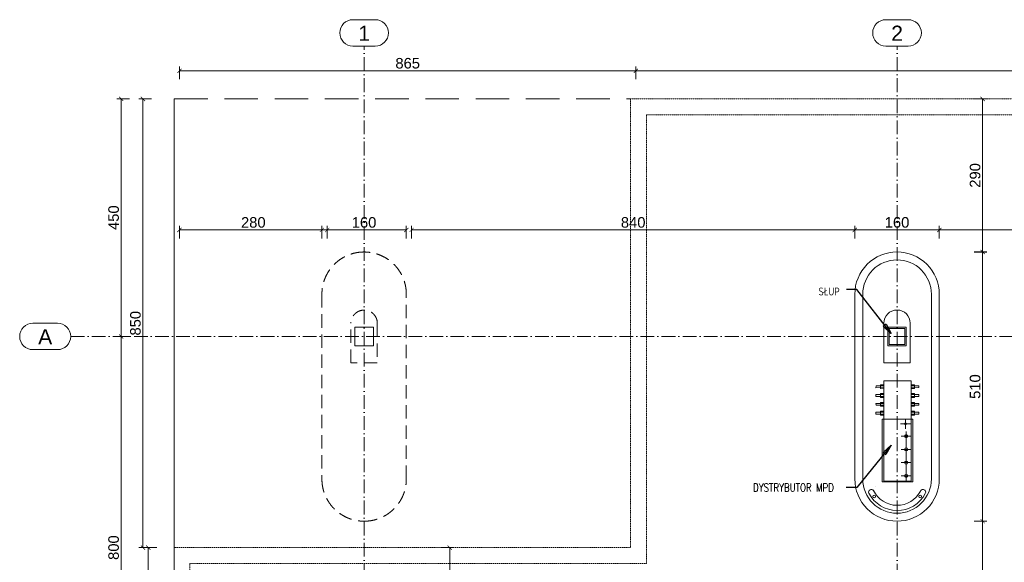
# Model space of a CAD drawing. Extents: x 64716 to 7565828, y -160732 to 5881792.
# Tile 139 of 160: x 263874 to 282535, y -23364 to -13086. Entities that reach past the tile are written whole.
import ezdxf

# ---------------------------------------------------------------- set-up
doc = ezdxf.new("R2010")
doc.units = 0
doc.header["$MEASUREMENT"] = 0
for name, pattern in [('DASHDOT', [20, 13, -3.4, 0.2, -3.4]), ('DASHED', [19.05, 12.7, -6.35]), ('Przerywana', [500, 300, -200])]:
    doc.linetypes.add(name, pattern=pattern)
for name, color, linetype, lineweight in [('-AGP1_widokowe', 7, 'Continuous', 15), ('a___wymiary', 46, 'Continuous', 18), ('BK_Opisy', 31, 'Continuous', 20), ('BK_Osie', 6, 'DASHDOT', 5), ('linii', 7, 'Continuous', 15), ('Wiata', 250, 'Continuous', 20)]:
    doc.layers.add(name, color=color, linetype=linetype, lineweight=lineweight)
for name, color, linetype in [('100_rzut_okna', 1, 'Continuous'), ('g dystrybutory', 7, 'Continuous'), ('TB_WYMIAROWANIE', 5, 'Continuous')]:
    doc.layers.add(name, color=color, linetype=linetype)
doc.styles.add('ARIAL', font='arial.ttf')
doc.styles.add('ROMANS', font='simplex.shx', dxfattribs={"width": 0.8, "oblique": 15})
doc.styles.add('styl1', font='simplex.shx', dxfattribs={"oblique": 5})
doc.dimstyles.new('1_100', dxfattribs={"dimscale": 10, "dimtxt": 25, "dimasz": 20, "dimexe": 10, "dimexo": 10, "dimgap": 1, "dimtad": 0, "dimdec": 0, "dimzin": 0, "dimdsep": 46, "dimtxsty": 'ROMANS', "dimblk1": 'OBLIQUE', "dimblk2": 'OBLIQUE', "dimsah": 1, "dimcen": 0, "dimdle": 10, "dimclrd": 256, "dimclre": 256, "dimclrt": 2, "dimadec": 0, "dimazin": 0, "dimtfac": 0.4, "dimtdec": 0, "dimtmove": 0, "dimatfit": 3, "dimldrblk": 'CLOSEDBLANK', "dimfxl": 1, "dimtvp": 1, "dimtolj": 1, "dimtzin": 0, "dimarcsym": 0})
doc.dimstyles.new('mosstowy 1-100', dxfattribs={"dimscale": 20, "dimtxt": 10, "dimasz": 4, "dimexe": 4, "dimexo": 4, "dimgap": 2, "dimtad": 1, "dimdec": 0, "dimlfac": 0.1, "dimtxsty": 'ARIAL', "dimblk": 'ARCHTICK', "dimcen": 4, "dimclrd": 4, "dimclre": 4, "dimclrt": 256, "dimadec": 0, "dimazin": 0, "dimtfac": 1, "dimtdec": 0, "dimtmove": 1, "dimatfit": 3, "dimfxl": 8, "dimfxlon": 1, "dimlwd": 9, "dimlwe": 9, "dimarcsym": 0})

# ---------------------------------------------------------------- blocks, each defined once
blk = doc.blocks.new('_ArchTick')
at = {"layer": '100_rzut_okna', "color": 0, "linetype": 'Continuous', "const_width": 0.15}
blk.add_lwpolyline([(-0.5, -0.5), (0.5, 0.5)], dxfattribs=at)
blk = doc.blocks.new('*D1409')
at = {"layer": 'a___wymiary', "color": 4, "lineweight": 9}
for p, q in [((265664, -19086), (265877, -19086)), ((265797, -27086), (265797, -19086)), ((265664, -27086), (265877, -27086))]:
    blk.add_line(p, q, dxfattribs=at)
at = {"layer": 'Defpoints', "color": 0}
for p in [(265584, -19086), (265797, -19086), (265584, -27086)]:
    blk.add_point(p, dxfattribs=at)
at = {"layer": 'a___wymiary', "color": 4, "lineweight": 9, "xscale": 80, "yscale": 80, "zscale": 80}
for p, rotation in [((265797, -19086), 90), ((265797, -27086), 270)]:
    blk.add_blockref('_ArchTick', p, dxfattribs=dict(at, rotation=rotation))
at = {"layer": 'a___wymiary', "insert": (265655, -23086), "char_height": 200, "attachment_point": 5, "rotation": 90, "style": 'ARIAL'}
blk.add_mtext('800', dxfattribs=at)
blk = doc.blocks.new('*D1413')
at = {"layer": 'a___wymiary', "color": 4, "lineweight": 9}
for p, q in [((265957, -14586), (265717, -14586)), ((265797, -14586), (265797, -19086)), ((265957, -19086), (265717, -19086))]:
    blk.add_line(p, q, dxfattribs=at)
at = {"layer": 'Defpoints', "color": 0}
for p in [(267724, -14586), (265797, -19086), (267724, -19086)]:
    blk.add_point(p, dxfattribs=at)
at = {"layer": 'a___wymiary', "color": 4, "lineweight": 9, "xscale": 80, "yscale": 80, "zscale": 80}
for p, rotation in [((265797, -14586), 90), ((265797, -19086), 270)]:
    blk.add_blockref('_ArchTick', p, dxfattribs=dict(at, rotation=rotation))
at = {"layer": 'a___wymiary', "insert": (265655, -16836), "char_height": 200, "attachment_point": 5, "rotation": 90, "style": 'ARIAL'}
blk.add_mtext('450', dxfattribs=at)
blk = doc.blocks.new('*D1421')
at = {"layer": 'a___wymiary', "color": 4, "lineweight": 9}
for p, q in [((281964, -22585), (282204, -22585)), ((282124, -25485), (282124, -22585)), ((281964, -25485), (282204, -25485))]:
    blk.add_line(p, q, dxfattribs=at)
at = {"layer": 'Defpoints', "color": 0}
for p in [(280502, -22585), (282124, -22585), (280502, -25485)]:
    blk.add_point(p, dxfattribs=at)
at = {"layer": 'a___wymiary', "color": 4, "lineweight": 9, "xscale": 80, "yscale": 80, "zscale": 80}
for p, rotation in [((282124, -22585), 90), ((282124, -25485), 270)]:
    blk.add_blockref('_ArchTick', p, dxfattribs=dict(at, rotation=rotation))
at = {"layer": 'a___wymiary', "insert": (281982, -24035), "char_height": 200, "attachment_point": 5, "rotation": 90, "style": 'ARIAL'}
blk.add_mtext('290', dxfattribs=at)
blk = doc.blocks.new('*D1422')
at = {"layer": 'a___wymiary', "color": 4, "lineweight": 9}
for p, q in [((281964, -17487), (282204, -17487)), ((282124, -22585), (282124, -17487)), ((281964, -22585), (282204, -22585))]:
    blk.add_line(p, q, dxfattribs=at)
at = {"layer": 'Defpoints', "color": 0}
for p in [(280502, -17487), (282124, -17487), (280502, -22585)]:
    blk.add_point(p, dxfattribs=at)
at = {"layer": 'a___wymiary', "color": 4, "lineweight": 9, "xscale": 80, "yscale": 80, "zscale": 80}
for p, rotation in [((282124, -17487), 90), ((282124, -22585), 270)]:
    blk.add_blockref('_ArchTick', p, dxfattribs=dict(at, rotation=rotation))
at = {"layer": 'a___wymiary', "insert": (281982, -20036), "char_height": 200, "attachment_point": 5, "rotation": 90, "style": 'ARIAL'}
blk.add_mtext('510', dxfattribs=at)
blk = doc.blocks.new('*D1424')
at = {"layer": 'a___wymiary', "color": 4, "lineweight": 9}
for p, q in [((281964, -14586), (282204, -14586)), ((282124, -17486), (282124, -14586)), ((281964, -17486), (282204, -17486))]:
    blk.add_line(p, q, dxfattribs=at)
at = {"layer": 'Defpoints', "color": 0}
for p in [(280502, -14586), (282124, -14586), (280502, -17486)]:
    blk.add_point(p, dxfattribs=at)
at = {"layer": 'a___wymiary', "color": 4, "lineweight": 9, "xscale": 80, "yscale": 80, "zscale": 80}
for p, rotation in [((282124, -14586), 90), ((282124, -17486), 270)]:
    blk.add_blockref('_ArchTick', p, dxfattribs=dict(at, rotation=rotation))
at = {"layer": 'a___wymiary', "insert": (281982, -16036), "char_height": 200, "attachment_point": 5, "rotation": 90, "style": 'ARIAL'}
blk.add_mtext('290', dxfattribs=at)
blk = doc.blocks.new('*D1425')
at = {"layer": 'a___wymiary', "color": 4, "lineweight": 9}
for p, q in [((271864, -23086), (272104, -23086)), ((272024, -24486), (272024, -23086)), ((271864, -24486), (272104, -24486))]:
    blk.add_line(p, q, dxfattribs=at)
at = {"layer": 'Defpoints', "color": 0}
for p in [(270402, -23086), (272024, -23086), (270402, -24486)]:
    blk.add_point(p, dxfattribs=at)
at = {"layer": 'a___wymiary', "color": 4, "lineweight": 9, "xscale": 80, "yscale": 80, "zscale": 80}
for p, rotation in [((272024, -23086), 90), ((272024, -24486), 270)]:
    blk.add_blockref('_ArchTick', p, dxfattribs=dict(at, rotation=rotation))
at = {"layer": 'a___wymiary', "insert": (271882, -23786), "char_height": 200, "attachment_point": 5, "rotation": 90, "style": 'ARIAL'}
blk.add_mtext('140', dxfattribs=at)
blk = doc.blocks.new('*D1426')
at = {"layer": 'a___wymiary', "color": 4, "lineweight": 9}
for p, q in [((266471, -23086), (266231, -23086)), ((266311, -31586), (266311, -23086)), ((266471, -31586), (266231, -31586))]:
    blk.add_line(p, q, dxfattribs=at)
at = {"layer": 'Defpoints', "color": 0}
for p in [(266311, -23086), (266902, -23086), (266902, -31586)]:
    blk.add_point(p, dxfattribs=at)
at = {"layer": 'a___wymiary', "color": 4, "lineweight": 9, "xscale": 80, "yscale": 80, "zscale": 80}
for p, rotation in [((266311, -23086), 90), ((266311, -31586), 270)]:
    blk.add_blockref('_ArchTick', p, dxfattribs=dict(at, rotation=rotation))
at = {"layer": 'a___wymiary', "insert": (266169, -27336), "char_height": 200, "attachment_point": 5, "rotation": 90, "style": 'ARIAL'}
blk.add_mtext('850', dxfattribs=at)
blk = doc.blocks.new('*D1431')
at = {"layer": 'a___wymiary', "color": 4, "lineweight": 9}
for p, q in [((281302, -17229), (281302, -16989)), ((289702, -17069), (281302, -17069)), ((289702, -17229), (289702, -16989))]:
    blk.add_line(p, q, dxfattribs=at)
at = {"layer": 'Defpoints', "color": 0}
for p in [(281302, -17069), (281302, -18286), (289702, -18286)]:
    blk.add_point(p, dxfattribs=at)
at = {"layer": 'a___wymiary', "color": 4, "lineweight": 9, "xscale": 80, "yscale": 80, "zscale": 80, "rotation": 180}
blk.add_blockref('_ArchTick', (281302, -17069), dxfattribs=at)
at = {"layer": 'a___wymiary', "color": 4, "lineweight": 9, "xscale": 80, "yscale": 80, "zscale": 80}
blk.add_blockref('_ArchTick', (289702, -17069), dxfattribs=at)
at = {"layer": 'a___wymiary', "insert": (285502, -16927), "char_height": 200, "attachment_point": 5, "style": 'ARIAL'}
blk.add_mtext('840', dxfattribs=at)
blk = doc.blocks.new('*D1432')
at = {"layer": 'a___wymiary', "color": 4, "lineweight": 9}
for p, q in [((279702, -17229), (279702, -16989)), ((281302, -17069), (279702, -17069)), ((281302, -17229), (281302, -16989))]:
    blk.add_line(p, q, dxfattribs=at)
at = {"layer": 'Defpoints', "color": 0}
for p in [(279702, -17069), (279702, -18286), (281302, -18286)]:
    blk.add_point(p, dxfattribs=at)
at = {"layer": 'a___wymiary', "color": 4, "lineweight": 9, "xscale": 80, "yscale": 80, "zscale": 80, "rotation": 180}
blk.add_blockref('_ArchTick', (279702, -17069), dxfattribs=at)
at = {"layer": 'a___wymiary', "color": 4, "lineweight": 9, "xscale": 80, "yscale": 80, "zscale": 80}
blk.add_blockref('_ArchTick', (281302, -17069), dxfattribs=at)
at = {"layer": 'a___wymiary', "insert": (280502, -16927), "char_height": 200, "attachment_point": 5, "style": 'ARIAL'}
blk.add_mtext('160', dxfattribs=at)
blk = doc.blocks.new('*D1433')
at = {"layer": 'a___wymiary', "color": 4, "lineweight": 9}
for p, q in [((271301, -17229), (271301, -16989)), ((279702, -17069), (271301, -17069)), ((279702, -17229), (279702, -16989))]:
    blk.add_line(p, q, dxfattribs=at)
at = {"layer": 'Defpoints', "color": 0}
for p in [(271301, -17069), (271301, -18239), (279702, -18286)]:
    blk.add_point(p, dxfattribs=at)
at = {"layer": 'a___wymiary', "color": 4, "lineweight": 9, "xscale": 80, "yscale": 80, "zscale": 80, "rotation": 180}
blk.add_blockref('_ArchTick', (271301, -17069), dxfattribs=at)
at = {"layer": 'a___wymiary', "color": 4, "lineweight": 9, "xscale": 80, "yscale": 80, "zscale": 80}
blk.add_blockref('_ArchTick', (279702, -17069), dxfattribs=at)
at = {"layer": 'a___wymiary', "insert": (275501, -16927), "char_height": 200, "attachment_point": 5, "style": 'ARIAL'}
blk.add_mtext('840', dxfattribs=at)
blk = doc.blocks.new('*D1434')
at = {"layer": 'a___wymiary', "color": 4, "lineweight": 9}
for p, q in [((269602, -17229), (269602, -16989)), ((271201, -17069), (269602, -17069)), ((271201, -17229), (271201, -16989))]:
    blk.add_line(p, q, dxfattribs=at)
at = {"layer": 'Defpoints', "color": 0}
for p in [(269602, -17069), (269602, -18286), (271201, -18239)]:
    blk.add_point(p, dxfattribs=at)
at = {"layer": 'a___wymiary', "color": 4, "lineweight": 9, "xscale": 80, "yscale": 80, "zscale": 80, "rotation": 180}
blk.add_blockref('_ArchTick', (269602, -17069), dxfattribs=at)
at = {"layer": 'a___wymiary', "color": 4, "lineweight": 9, "xscale": 80, "yscale": 80, "zscale": 80}
blk.add_blockref('_ArchTick', (271201, -17069), dxfattribs=at)
at = {"layer": 'a___wymiary', "insert": (270401, -16927), "char_height": 200, "attachment_point": 5, "style": 'ARIAL'}
blk.add_mtext('160', dxfattribs=at)
blk = doc.blocks.new('*D1435')
at = {"layer": 'a___wymiary', "color": 4, "lineweight": 9}
for p, q in [((266902, -17229), (266902, -16989)), ((269702, -17069), (266902, -17069)), ((269702, -17229), (269702, -16989))]:
    blk.add_line(p, q, dxfattribs=at)
at = {"layer": 'Defpoints', "color": 0}
for p in [(266902, -17069), (266902, -18049), (269702, -18286)]:
    blk.add_point(p, dxfattribs=at)
at = {"layer": 'a___wymiary', "color": 4, "lineweight": 9, "xscale": 80, "yscale": 80, "zscale": 80, "rotation": 180}
blk.add_blockref('_ArchTick', (266902, -17069), dxfattribs=at)
at = {"layer": 'a___wymiary', "color": 4, "lineweight": 9, "xscale": 80, "yscale": 80, "zscale": 80}
blk.add_blockref('_ArchTick', (269702, -17069), dxfattribs=at)
at = {"layer": 'a___wymiary', "insert": (268302, -16927), "char_height": 200, "attachment_point": 5, "style": 'ARIAL'}
blk.add_mtext('280', dxfattribs=at)
blk = doc.blocks.new('OSIE')
at = {"color": 251, "linetype": 'Continuous'}
for p, q in [((-23911, 18500), (-23489, 18500)), ((-13811, 18500), (-13389, 18500)), ((-23911, 18000), (-23489, 18000)), ((-13811, 18000), (-13389, 18000)), ((-29978, 12750), (-29511, 12750)), ((-29978, 12250), (-29511, 12250))]:
    blk.add_line(p, q, dxfattribs=at)
for centre, start, end in [((-23911, 18250), 90, 270), ((-23489, 18250), 270, 90), ((-13811, 18250), 90, 270), ((-13389, 18250), 270, 90), ((-29978, 12500), 90, 270), ((-29511, 12500), 270, 90)]:
    blk.add_arc(centre, 250, start, end, dxfattribs=at)
at = {"layer": 'BK_Osie', "color": 251, "ltscale": 20}
for p, q in [((-23700, -1670), (-23700, 18000)), ((-13600, -1670), (-13600, 18000)), ((-29261, 12500), (1900, 12500))]:
    blk.add_line(p, q, dxfattribs=at)
at = {"color": 251, "linetype": 'Continuous', "style": 'ARIAL'}
for s, p in [('1', (-23811, 18100)), ('2', (-13711, 18100)), ('A', (-29878, 12350))]:
    blk.add_text(s, height=287, dxfattribs=at).set_placement(p)
blk = doc.blocks.new('dys')
at = {"layer": 'g dystrybutory', "color": 0, "lineweight": 9, "ltscale": 2}
for p, q in [((4219645, 944803, 0), (4220115, 945011, 0)), ((4220115, 945011, 0), (4220886, 943272, 0)), ((4220415, 943064, 0), (4219645, 944803, 0)), ((4220111, 943977, 0), (4219729, 944840, 0)), ((4219687, 944707, 0), (4219861, 944784, 0)), ((4220415, 943064, 0), (4220886, 943272, 0))]:
    blk.add_line(p, q, dxfattribs=at)
at = {"layer": 'g dystrybutory', "color": 0, "linetype": 'Przerywana', "lineweight": 9, "ltscale": 2}
for p, q in [((4219788, 944478, 0), (4219962, 944555, 0)), ((4219890, 944250, 0), (4220063, 944327, 0)), ((4219991, 944021, 0), (4220164, 944098, 0)), ((4220621, 943951, 0), (4220090, 943716, 0)), ((4220097, 943812, 0), (4220271, 943889, 0)), ((4220591, 943938, 0), (4220120, 943729, 0)), ((4220220, 943764, 0), (4220143, 943938, 0))]:
    blk.add_line(p, q, dxfattribs=at)
at = {"layer": 'g dystrybutory', "color": 0, "lineweight": 9, "ltscale": 2, "elevation": 0}
for points in [[(4220090, 943716), (4219610, 944800), (4220141, 945034), (4220621, 943951)], [(4220646, 943814), (4220632, 943846), (4220768, 943907), (4220782, 943875)], [(4220721, 943645), (4220691, 943711), (4220751, 943738), (4220780, 943671)], [(4220713, 943662), (4220699, 943694), (4220835, 943754), (4220850, 943722)], [(4220175, 943606), (4220161, 943638), (4220024, 943577), (4220038, 943545)], [(4220242, 943453), (4220228, 943485), (4220092, 943425), (4220106, 943393)], [(4220183, 943588), (4220153, 943655), (4220093, 943629), (4220123, 943562)], [(4220250, 943436), (4220220, 943503), (4220161, 943476), (4220190, 943410)], [(4220788, 943492), (4220759, 943559), (4220818, 943586), (4220848, 943519)], [(4220781, 943510), (4220766, 943542), (4220903, 943602), (4220917, 943570)], [(4220310, 943301), (4220295, 943333), (4220159, 943273), (4220173, 943241)], [(4220317, 943284), (4220288, 943351), (4220228, 943324), (4220258, 943257)], [(4220856, 943340), (4220826, 943407), (4220886, 943433), (4220915, 943366)], [(4220848, 943358), (4220834, 943389), (4220970, 943450), (4220984, 943418)], [(4220377, 943149), (4220363, 943181), (4220226, 943120), (4220241, 943088)], [(4220385, 943132), (4220355, 943198), (4220296, 943172), (4220325, 943105)]]:
    blk.add_lwpolyline(points, close=True, dxfattribs=at)
blk.add_lwpolyline([(4220621, 943951), (4220141, 945034), (4219610, 944800), (4220090, 943716)], dxfattribs=at)
at = {"layer": 'g dystrybutory', "color": 0, "linetype": 'Przerywana', "lineweight": 9, "ltscale": 2, "elevation": 0}
blk.add_lwpolyline([(4220653, 943797), (4220624, 943864), (4220683, 943890), (4220713, 943823)], close=True, dxfattribs=at)
at = {"layer": 'g dystrybutory', "color": 0, "lineweight": 9, "ltscale": 2}
for centre, radius in [((4219772, 944744, 0), 30), ((4219873, 944516, 0), 30), ((4219974, 944287, 0), 30), ((4220075, 944059, 0), 30), ((4220182, 943849, 0), 21)]:
    blk.add_circle(centre, radius, dxfattribs=at)
at = {"layer": 'g dystrybutory', "color": 0, "lineweight": 9, "extrusion": (-4.68905e-07, 1.03899e-06, 1)}
blk.add_arc((4219915, 944760, -1), 500, 52.5735, 52.6208, dxfattribs=at)
blk = doc.blocks.new('fgdfgdg')
at = {"layer": 'linii', "color": 0, "linetype": 'Continuous'}
for centre in [(7387285.627, 5664768.655), (7387286.352, 5664768.173)]:
    blk.add_circle(centre, 0.025, dxfattribs=at)
for centre, radius, start, end in [((7387285.627, 5664768.754), 0.0502, 359.6409, 169.8157), ((7387286.174, 5664768.691), 0.6, 173.0946, 299.0991), ((7387286.174, 5664768.691), 0.5, 172.7678, 298.7723), ((7387286.444, 5664768.212), 0.0502, 295.8202, 125.6453)]:
    blk.add_arc(centre, radius, start, end, dxfattribs=at)
blk = doc.blocks.new('*D1439')
at = {"layer": 'a___wymiary', "color": 4, "lineweight": 9}
for p, q in [((281964, -17486), (282204, -17486)), ((282124, -22584), (282124, -17486)), ((281964, -22584), (282204, -22584))]:
    blk.add_line(p, q, dxfattribs=at)
at = {"layer": 'Defpoints', "color": 0}
for p in [(280502, -17486), (282124, -17486), (280502, -22584)]:
    blk.add_point(p, dxfattribs=at)
at = {"layer": 'a___wymiary', "color": 4, "lineweight": 9, "xscale": 80, "yscale": 80, "zscale": 80}
for p, rotation in [((282124, -17486), 90), ((282124, -22584), 270)]:
    blk.add_blockref('_ArchTick', p, dxfattribs=dict(at, rotation=rotation))
at = {"layer": 'a___wymiary', "insert": (281982, -20035), "char_height": 200, "attachment_point": 5, "rotation": 90, "style": 'ARIAL'}
blk.add_mtext('510', dxfattribs=at)
blk = doc.blocks.new('*D1440')
at = {"layer": 'a___wymiary', "color": 4, "lineweight": 9}
for p, q in [((279702, -17228), (279702, -16988)), ((281302, -17068), (279702, -17068)), ((281302, -17228), (281302, -16988))]:
    blk.add_line(p, q, dxfattribs=at)
at = {"layer": 'Defpoints', "color": 0}
for p in [(279702, -17068), (279702, -18285), (281302, -18285)]:
    blk.add_point(p, dxfattribs=at)
at = {"layer": 'a___wymiary', "color": 4, "lineweight": 9, "xscale": 80, "yscale": 80, "zscale": 80, "rotation": 180}
blk.add_blockref('_ArchTick', (279702, -17068), dxfattribs=at)
at = {"layer": 'a___wymiary', "color": 4, "lineweight": 9, "xscale": 80, "yscale": 80, "zscale": 80}
blk.add_blockref('_ArchTick', (281302, -17068), dxfattribs=at)
at = {"layer": 'a___wymiary', "insert": (280502, -16926), "char_height": 200, "attachment_point": 5, "style": 'ARIAL'}
blk.add_mtext('160', dxfattribs=at)
blk = doc.blocks.new('*D1446')
at = {"layer": 'a___wymiary', "color": 4, "lineweight": 9}
for p, q in [((266371, -14586), (266131, -14586)), ((266211, -23086), (266211, -14586)), ((266371, -23086), (266131, -23086))]:
    blk.add_line(p, q, dxfattribs=at)
at = {"layer": 'Defpoints', "color": 0}
for p in [(266211, -14586), (275452, -14586), (275452, -23086)]:
    blk.add_point(p, dxfattribs=at)
at = {"layer": 'a___wymiary', "color": 4, "lineweight": 9, "xscale": 80, "yscale": 80, "zscale": 80}
for p, rotation in [((266211, -14586), 90), ((266211, -23086), 270)]:
    blk.add_blockref('_ArchTick', p, dxfattribs=dict(at, rotation=rotation))
at = {"layer": 'a___wymiary', "insert": (266069, -18836), "char_height": 200, "attachment_point": 5, "rotation": 90, "style": 'ARIAL'}
blk.add_mtext('850', dxfattribs=at)
blk = doc.blocks.new('*D1447')
at = {"layer": 'a___wymiary', "color": 4, "lineweight": 9}
for p, q in [((266902, -14214), (266902, -13974)), ((275553, -14214), (275553, -13974)), ((266902, -14054), (275553, -14054))]:
    blk.add_line(p, q, dxfattribs=at)
at = {"layer": 'Defpoints', "color": 0}
for p in [(275553, -14054), (266902, -23086), (275553, -23084)]:
    blk.add_point(p, dxfattribs=at)
at = {"layer": 'a___wymiary', "color": 4, "lineweight": 9, "xscale": 80, "yscale": 80, "zscale": 80, "rotation": 180}
blk.add_blockref('_ArchTick', (266902, -14054), dxfattribs=at)
at = {"layer": 'a___wymiary', "color": 4, "lineweight": 9, "xscale": 80, "yscale": 80, "zscale": 80}
blk.add_blockref('_ArchTick', (275553, -14054), dxfattribs=at)
at = {"layer": 'a___wymiary', "insert": (271228, -13912), "char_height": 200, "attachment_point": 5, "style": 'ARIAL'}
blk.add_mtext('865', dxfattribs=at)
blk = doc.blocks.new('*D1448')
at = {"layer": 'a___wymiary', "color": 4, "lineweight": 9}
for p, q in [((275552, -14214), (275552, -13974)), ((294102, -14214), (294102, -13974)), ((275552, -14054), (294102, -14054))]:
    blk.add_line(p, q, dxfattribs=at)
at = {"layer": 'Defpoints', "color": 0}
for p in [(294102, -14054), (275552, -14586), (294102, -14586)]:
    blk.add_point(p, dxfattribs=at)
at = {"layer": 'a___wymiary', "color": 4, "lineweight": 9, "xscale": 80, "yscale": 80, "zscale": 80, "rotation": 180}
blk.add_blockref('_ArchTick', (275552, -14054), dxfattribs=at)
at = {"layer": 'a___wymiary', "color": 4, "lineweight": 9, "xscale": 80, "yscale": 80, "zscale": 80}
blk.add_blockref('_ArchTick', (294102, -14054), dxfattribs=at)
at = {"layer": 'a___wymiary', "insert": (284827, -13912), "char_height": 200, "attachment_point": 5, "style": 'ARIAL'}
blk.add_mtext('1855', dxfattribs=at)
blk = doc.blocks.new('_ClosedBlank')
at = {"layer": 'TB_WYMIAROWANIE', "color": 0, "lineweight": -2}
for p, q in [((-1, 0.167), (0, 0)), ((-1, 0.167), (-1, -0.167)), ((0, 0), (-1, -0.167))]:
    blk.add_line(p, q, dxfattribs=at)
blk = doc.blocks.new('_Oblique')
at = {"color": 0, "lineweight": -2}
blk.add_line((-0.5, -0.5), (0.5, 0.5), dxfattribs=at)

msp = doc.modelspace()

# ---------------------------------------------------------------- linework, layer by layer
at = {"layer": '-AGP1_widokowe', "linetype": 'DASHED', "ltscale": 0.01}
msp.add_lwpolyline([(294202, -14586), (294202, -31586), (266802, -31586), (266802, -23086), (275452, -23086), (275452, -14586), (294202, -14586)], dxfattribs=at)
msp.add_lwpolyline([(293902, -14886), (293902, -31286), (267102, -31286), (267102, -23386), (275752, -23386), (275752, -14886)], close=True, dxfattribs=at)
at = {"layer": '-AGP1_widokowe', "ltscale": 2}
for points in [[(279702, -18285.3), (279702, -21785.3, 0.4142136), (280502, -22585.3), (280502, -22585.3, 0.4142136), (281302, -21785.3), (281302, -18285.3, 0.4142136), (280502, -17485.3), (280502, -17485.3, 0.4142136)], [(279852, -18285.3), (279852, -21785.3, 0.4142136), (280502, -22435.3, 0.4142136), (281152, -21785.3), (281152, -18285.3, 0.4142136), (280502, -17635.3, 0.4142136)]]:
    msp.add_lwpolyline(points, format="xyb", close=True, dxfattribs=at)
at = {"layer": 'linii'}
msp.add_lwpolyline([(266802, -14586), (266802, -160732)], dxfattribs=at)
at = {"layer": 'linii', "linetype": 'Continuous'}
msp.add_lwpolyline([(280752, -18836, 1), (280252, -18836), (280252, -19586), (280752, -19586)], format="xyb", close=True, dxfattribs=at)
at = {"layer": 'Wiata', "color": 1, "linetype": 'DASHED', "ltscale": 50}
msp.add_lwpolyline([(266802, -23086), (266802, -14586), (275452, -14586)], dxfattribs=at)
at = {"layer": 'Wiata', "color": 1, "linetype": 'DASHED', "ltscale": 20}
for points in [[(269602, -18286), (269602, -21786, 0.4142136), (270402, -22586), (270402, -22586, 0.4142136), (271202, -21786), (271202, -18286, 0.4142136), (270402, -17486), (270402, -17486, 0.4142136)], [(270152, -18836.8, -1), (270652, -18836.8), (270652, -19586.8), (270152, -19586.8)]]:
    msp.add_lwpolyline(points, format="xyb", close=True, dxfattribs=at)
for points in [[(270227, -18911.8), (270227, -19261.8), (270577, -19261.8), (270577, -18911.8)], [(270227, -19261.8), (270227, -18911.8), (270577, -18911.8), (270577, -19261.8)]]:
    msp.add_lwpolyline(points, close=True, dxfattribs=at)
at = {"layer": 'Wiata', "color": 0, "linetype": 'Continuous'}
for points in [[(280677, -19261), (280677, -18911), (280327, -18911), (280327, -19261)], [(280652, -19236), (280652, -18936), (280352, -18936), (280352, -19236)]]:
    msp.add_lwpolyline(points, close=True, dxfattribs=at)

# ---------------------------------------------------------------- block references
at = {"layer": 'linii'}
msp.add_blockref('OSIE', (294102, -31586), dxfattribs=at)
at = {"layer": 'linii', "rotation": 156.1339450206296}
msp.add_blockref('dys', (4521873.9, -865081.3, -0.2), dxfattribs=at)
at = {"layer": 'linii', "color": 0, "linetype": 'Continuous', "lineweight": 18, "xscale": 1000, "yscale": 1000, "zscale": 1000, "rotation": 33.60389962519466}
msp.add_blockref('fgdfgdg', (-3017312559, -8806595093.2, 0), dxfattribs=at)

# ---------------------------------------------------------------- texts
at = {"layer": 'BK_Opisy', "style": 'styl1', "width": 0.8}
for s, p in [('SŁUP', (279013, -18309.7, 0)), ('DYSTRYBUTOR MPD ', (277773, -22023.4, 0))]:
    msp.add_text(s, height=150, dxfattribs=at).set_placement(p)

# ---------------------------------------------------------------- dimensions: what is measured, and where the dimension line sits
at = {"layer": 'a___wymiary'}
for base, p1, p2, picture, middle in [((275553.5, -14054.1), (266902.3, -23085.6), (275553.5, -23083.9), '*D1447', (271227.9, -13911.9)), ((294102, -14054.1), (275551.8, -14586.5), (294102, -14586), '*D1448', (284826.9, -13911.9)), ((266902, -17069.1), (269702, -18286), (266902, -18048.7), '*D1435', (268302, -16926.9)), ((269602, -17069.1), (271200.6, -18239.1), (269602, -18286), '*D1434', (270401.3, -16926.9)), ((271300.6, -17069.1), (279702, -18286), (271300.6, -18239.1), '*D1433', (275501.3, -16926.9)), ((279702, -17069.1), (281302, -18286), (279702, -18286), '*D1432', (280502, -16926.9)), ((279702, -17068.4), (281302, -18285.3), (279702, -18285.3), '*D1440', (280502, -16926.3)), ((281302, -17069.1), (289702, -18286), (281302, -18286), '*D1431', (285502, -16926.9))]:
    dim = msp.add_linear_dim(base=base, p1=p1, p2=p2, dimstyle='mosstowy 1-100', override={"dimblk": 'ArchTick'}, dxfattribs=at)
    dim.commit()
    dim.dimension.update_dxf_attribs({"geometry": picture, "text_midpoint": middle})
for base, p1, p2, picture, middle in [((265797, -19086), (267723.8, -14586), (267723.8, -19086), '*D1413', (265654.9, -16836)), ((266211, -14586), (275452, -23086), (275452, -14586), '*D1446', (266068.9, -18836)), ((282124, -14586), (280502, -17486), (280502, -14586), '*D1424', (281981.9, -16036)), ((282124, -17486), (280502, -22584), (280502, -17486), '*D1439', (281981.9, -20035)), ((282124, -17486.7), (280502, -22584.7), (280502, -17486.7), '*D1422', (281981.9, -20035.7)), ((265797, -19086), (265583.6, -27086), (265583.6, -19086), '*D1409', (265654.9, -23086)), ((282124, -22584.7), (280502, -25485.3), (280502, -22584.7), '*D1421', (281981.9, -24035)), ((266311, -23085.6), (266902, -31586), (266902.3, -23085.6), '*D1426', (266168.9, -27335.8)), ((272024, -23085.7), (270402, -24486), (270402, -23085.7), '*D1425', (271881.9, -23785.8))]:
    dim = msp.add_linear_dim(base=base, p1=p1, p2=p2, angle=90, dimstyle='mosstowy 1-100', override={"dimblk": 'ArchTick'}, dxfattribs=at)
    dim.commit()
    dim.dimension.update_dxf_attribs({"geometry": picture, "text_midpoint": middle})

# ---------------------------------------------------------------- leaders
at = {"layer": 'TB_WYMIAROWANIE', "lineweight": 25}
for points in [[(280390.5, -19032.1, 0), (279742.1, -18196.8, 0), (279542, -18196.8, 0)], [(280388.9, -21147.3, 0), (279740.5, -21950.4, 0), (279540.4, -21950.4, 0)]]:
    msp.add_leader(points, dimstyle='1_100', override={"dimgap": 1, "dimtad": 0}, dxfattribs=at)

doc.saveas('drawing.dxf')
